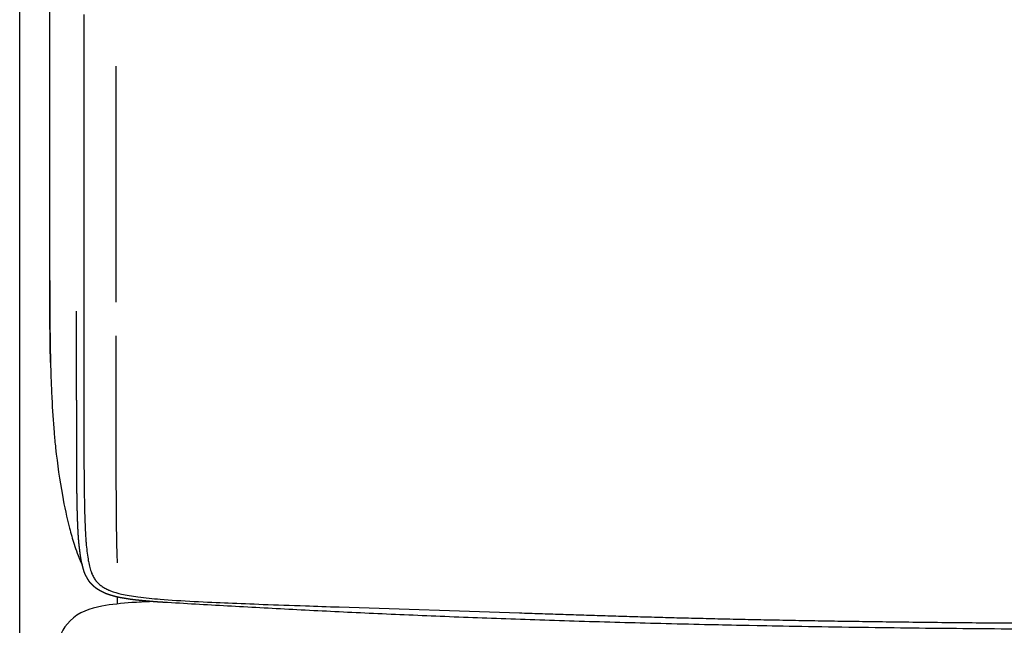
# Model space of a CAD drawing. Header units: millimetres. Extents: x -429 to 783, y -778 to 171.
# Tile 115 of 219: x 225 to 266, y -443 to -418. Entities that reach past the tile are written whole.
import ezdxf

# ---------------------------------------------------------------- set-up
doc = ezdxf.new("R2010")
doc.units = ezdxf.units.MM
doc.layers.get('0').update_dxf_attribs({"true_color": 0x000000})

msp = doc.modelspace()

# ---------------------------------------------------------------- linework, layer by layer
at = {"linetype": 'Continuous', "lineweight": -3}
for p, q in [((226.627, -400.531), (226.627, -426.625)), ((226.634, -427.218), (226.634, -401.124)), ((238.509, -442.072), (245.906, -442.315))]:
    msp.add_line(p, q, dxfattribs=at)
for points, degree, knots in [([(225.398, -456.167), (225.398, -450.607), (225.398, -442.019), (225.398, -430.781), (225.398, -422.325), (225.398, -415.64), (225.398, -410.568), (225.398, -406.915), (225.398, -403.431), (225.398, -399.013), (225.398, -393.897), (225.398, -388.349), (225.398, -381.663), (225.398, -374.497), (225.398, -367.34), (225.398, -363.223), (225.398, -361.251)], 3, [2064.017193, 2064.017193, 2064.017193, 2064.017193, 2115.813131, 2143.936901, 2172.06067, 2200.18444, 2214.246325, 2228.30821, 2242.370094, 2256.431979, 2284.555749, 2312.679518, 2340.803288, 2397.050827, 2453.298366, 2509.545892, 2509.545892, 2509.545892, 2509.545892]), ([(229.362, -429.561), (229.362, -427.295), (229.362, -424.02), (229.362, -420.651), (229.362, -419.891)], 3, [0.4396962, 0.4396962, 0.4396962, 0.4396962, 1, 1.163492, 1.163492, 1.163492, 1.163492]), ([(228.025, -420.834), (228.025, -420.905), (228.025, -420.975), (228.025, -421.045), (228.025, -421.048), (228.025, -421.05), (228.025, -421.053)], 3, [-291.134482, -291.134482, -291.134482, -291.134482, -288.156112, -288.156112, -288.156112, -288.041581, -288.041581, -288.041581, -288.041581]), ([(226.627, -426.625), (226.627, -427.498), (226.627, -428.525), (226.633, -429.948), (226.636, -430.422), (226.647, -431.27), (226.653, -431.645), (226.663, -432.037)], 3, [563.402154, 563.402154, 563.402154, 563.402154, 601.713305, 601.713305, 619.424868, 619.424868, 632.532625, 632.532625, 632.532625, 632.532625]), ([(227.734, -433.221), (227.734, -433.203), (227.734, -433.185), (227.733, -433.167), (227.733, -433.149), (227.733, -433.131), (227.733, -433.112), (227.733, -433.094), (227.733, -433.075), (227.733, -433.057), (227.733, -433.038), (227.733, -433.02), (227.733, -433.001), (227.733, -432.982), (227.733, -432.963), (227.733, -432.945), (227.733, -432.926), (227.733, -432.907), (227.733, -432.889), (227.733, -432.87), (227.733, -432.851), (227.733, -432.832), (227.733, -432.813), (227.733, -432.794), (227.733, -432.775), (227.733, -432.756), (227.733, -432.737), (227.733, -432.718), (227.733, -432.699), (227.733, -432.68), (227.733, -432.661), (227.733, -432.641), (227.733, -432.622), (227.733, -432.602), (227.733, -432.583), (227.733, -432.563), (227.733, -432.543), (227.733, -432.523), (227.733, -432.504), (227.733, -432.484), (227.733, -432.464), (227.733, -432.444), (227.733, -432.424), (227.733, -432.404), (227.733, -432.384), (227.733, -432.364), (227.733, -432.344), (227.733, -432.324), (227.733, -432.304), (227.733, -432.284), (227.733, -432.264), (227.733, -432.244), (227.733, -432.224), (227.733, -432.204), (227.733, -432.184), (227.733, -432.164), (227.733, -432.143), (227.733, -432.123), (227.733, -432.103), (227.733, -432.083), (227.733, -432.062), (227.733, -432.042), (227.733, -432.022), (227.733, -432.001), (227.733, -431.981), (227.733, -431.96), (227.733, -431.939), (227.733, -431.919), (227.733, -431.898), (227.733, -431.877), (227.733, -431.857), (227.733, -431.836), (227.733, -431.815), (227.733, -431.794), (227.733, -431.773), (227.733, -431.753), (227.733, -431.732), (227.733, -431.711), (227.733, -431.69), (227.733, -431.669), (227.733, -431.648), (227.733, -431.627), (227.733, -431.606), (227.733, -431.586), (227.733, -431.565), (227.733, -431.544), (227.733, -431.523), (227.733, -431.502), (227.733, -431.481), (227.733, -431.46), (227.733, -431.439), (227.733, -431.417), (227.733, -431.396), (227.733, -431.375), (227.733, -431.354), (227.733, -431.332), (227.733, -431.311), (227.733, -431.29), (227.733, -431.268), (227.733, -431.247), (227.733, -431.225), (227.733, -431.204), (227.733, -431.182), (227.733, -431.161), (227.733, -431.139), (227.733, -431.117), (227.733, -431.096), (227.733, -431.074), (227.733, -431.052), (227.733, -431.031), (227.733, -431.009), (227.733, -430.987), (227.733, -430.966), (227.733, -430.944), (227.733, -430.922), (227.733, -430.9), (227.733, -430.879), (227.733, -430.857), (227.733, -430.835), (227.733, -430.813), (227.733, -430.792), (227.733, -430.77), (227.733, -430.748), (227.733, -430.726), (227.733, -430.704), (227.733, -430.682), (227.733, -430.66), (227.733, -430.638), (227.733, -430.616), (227.733, -430.594), (227.733, -430.571), (227.733, -430.549), (227.733, -430.527), (227.733, -430.504), (227.733, -430.482), (227.733, -430.46), (227.733, -430.437), (227.733, -430.415), (227.733, -430.393), (227.733, -430.37), (227.733, -430.348), (227.733, -430.325), (227.733, -430.303), (227.733, -430.28), (227.733, -430.258), (227.733, -430.235), (227.733, -430.213), (227.733, -430.191), (227.733, -430.168), (227.733, -430.146), (227.733, -430.123), (227.733, -430.1), (227.733, -430.078), (227.733, -430.055), (227.733, -430.033), (227.733, -430.01), (227.733, -429.987), (227.733, -429.965), (227.733, -429.942)], 2, [-4089.344771, -4089.344771, -4089.344771, -4088.344771, -4088.344771, -4087.344771, -4087.344771, -4086.344771, -4086.344771, -4085.344771, -4085.344771, -4084.344771, -4084.344771, -4083.344771, -4083.344771, -4082.344771, -4082.344771, -4081.344771, -4081.344771, -4080.344771, -4080.344771, -4079.344771, -4079.344771, -4078.344771, -4078.344771, -4077.344771, -4077.344771, -4076.344771, -4076.344771, -4075.344771, -4075.344771, -4074.344771, -4074.344771, -4073.344771, -4073.344771, -4072.344771, -4072.344771, -4071.344771, -4071.344771, -4070.344771, -4070.344771, -4069.344771, -4069.344771, -4068.344771, -4068.344771, -4067.344771, -4067.344771, -4066.344771, -4066.344771, -4065.344771, -4065.344771, -4064.344771, -4064.344771, -4063.344771, -4063.344771, -4062.344771, -4062.344771, -4061.344771, -4061.344771, -4060.344771, -4060.344771, -4059.344771, -4059.344771, -4058.344771, -4058.344771, -4057.344771, -4057.344771, -4056.344771, -4056.344771, -4055.344771, -4055.344771, -4054.344771, -4054.344771, -4053.344771, -4053.344771, -4052.344771, -4052.344771, -4051.344771, -4051.344771, -4050.344771, -4050.344771, -4049.344771, -4049.344771, -4048.344771, -4048.344771, -4047.344771, -4047.344771, -4046.344771, -4046.344771, -4045.344771, -4045.344771, -4044.344771, -4044.344771, -4043.344771, -4043.344771, -4042.344771, -4042.344771, -4041.344771, -4041.344771, -4040.344771, -4040.344771, -4039.344771, -4039.344771, -4038.344771, -4038.344771, -4037.344771, -4037.344771, -4036.344771, -4036.344771, -4035.344771, -4035.344771, -4034.344771, -4034.344771, -4033.344771, -4033.344771, -4032.344771, -4032.344771, -4031.344771, -4031.344771, -4030.344771, -4030.344771, -4029.344771, -4029.344771, -4028.344771, -4028.344771, -4027.344771, -4027.344771, -4026.344771, -4026.344771, -4025.344771, -4025.344771, -4024.344771, -4024.344771, -4023.344771, -4023.344771, -4022.344771, -4022.344771, -4021.344771, -4021.344771, -4020.344771, -4020.344771, -4019.344771, -4019.344771, -4018.344771, -4018.344771, -4017.344771, -4017.344771, -4016.344771, -4016.344771, -4015.344771, -4015.344771, -4014.344771, -4014.344771, -4013.344771, -4013.344771, -4012.344771, -4012.344771, -4011.344771, -4011.344771, -4010.368739, -4010.368739, -4010.368739]), ([(226.663, -432.037), (226.672, -432.436), (226.686, -432.851), (226.709, -433.357), (226.712, -433.426), (226.739, -433.979), (226.77, -434.45), (226.829, -435.127), (226.849, -435.337), (226.944, -436.229), (227.039, -436.889), (227.235, -437.955), (227.334, -438.409), (227.445, -438.84)], 3, [0, 0, 0, 0, 13.183382, 13.183382, 15.267118, 15.267118, 29.833764, 29.833764, 36.544019, 36.544019, 58.966902, 58.966902, 76.698065, 76.698065, 76.698065, 76.698065]), ([(227.735, -433.353), (227.735, -433.335), (227.735, -433.318), (227.735, -433.301), (227.735, -433.283), (227.735, -433.266), (227.735, -433.248), (227.734, -433.235), (227.734, -433.221)], 2, [-4093.344771, -4093.344771, -4093.344771, -4092.344771, -4092.344771, -4091.344771, -4091.344771, -4090.344771, -4090.344771, -4089.344771, -4089.344771, -4089.344771]), ([(227.736, -433.585), (227.736, -433.569), (227.735, -433.552), (227.735, -433.536), (227.735, -433.52), (227.735, -433.503), (227.735, -433.487), (227.735, -433.47), (227.735, -433.453), (227.735, -433.437), (227.735, -433.42), (227.735, -433.403), (227.735, -433.387), (227.735, -433.37), (227.735, -433.353)], 2, [-4100.344771, -4100.344771, -4100.344771, -4099.344771, -4099.344771, -4098.344771, -4098.344771, -4097.344771, -4097.344771, -4096.344771, -4096.344771, -4095.344771, -4095.344771, -4094.344771, -4094.344771, -4093.344771, -4093.344771, -4093.344771]), ([(227.737, -433.678), (227.737, -433.662), (227.737, -433.645), (227.737, -433.629), (227.737, -433.612), (227.737, -433.599), (227.736, -433.585)], 2, [-4103.344771, -4103.344771, -4103.344771, -4102.344771, -4102.344771, -4101.344771, -4101.344771, -4100.344771, -4100.344771, -4100.344771]), ([(227.738, -433.905), (227.738, -433.889), (227.738, -433.873), (227.737, -433.857), (227.737, -433.841), (227.737, -433.824), (227.737, -433.808), (227.737, -433.792), (227.737, -433.776), (227.737, -433.76), (227.737, -433.743), (227.737, -433.727), (227.737, -433.711), (227.737, -433.694), (227.737, -433.678)], 2, [-4110.344771, -4110.344771, -4110.344771, -4109.344771, -4109.344771, -4108.344771, -4108.344771, -4107.344771, -4107.344771, -4106.344771, -4106.344771, -4105.344771, -4105.344771, -4104.344771, -4104.344771, -4103.344771, -4103.344771, -4103.344771]), ([(227.738, -433.996), (227.739, -433.98), (227.739, -433.964), (227.739, -433.948), (227.739, -433.932), (227.739, -433.918), (227.738, -433.905)], 2, [-4113.344771, -4113.344771, -4113.344771, -4112.344771, -4112.344771, -4111.344771, -4111.344771, -4110.344771, -4110.344771, -4110.344771]), ([(227.739, -434.184), (227.739, -434.169), (227.739, -434.153), (227.739, -434.137), (227.739, -434.121), (227.739, -434.106), (227.738, -434.09), (227.738, -434.074), (227.738, -434.059), (227.738, -434.043), (227.738, -434.027), (227.738, -434.011), (227.738, -433.996)], 2, [-4119.344771, -4119.344771, -4119.344771, -4118.344771, -4118.344771, -4117.344771, -4117.344771, -4116.344771, -4116.344771, -4115.344771, -4115.344771, -4114.344771, -4114.344771, -4113.344771, -4113.344771, -4113.344771]), ([(227.739, -434.275), (227.74, -434.259), (227.74, -434.244), (227.74, -434.228), (227.74, -434.212), (227.74, -434.198), (227.739, -434.184)], 2, [-4122.344771, -4122.344771, -4122.344771, -4121.344771, -4121.344771, -4120.344771, -4120.344771, -4119.344771, -4119.344771, -4119.344771]), ([(227.739, -434.493), (227.739, -434.477), (227.739, -434.462), (227.739, -434.446), (227.739, -434.431), (227.739, -434.415), (227.739, -434.4), (227.739, -434.384), (227.739, -434.369), (227.739, -434.353), (227.739, -434.338), (227.739, -434.322), (227.739, -434.306), (227.739, -434.291), (227.739, -434.275)], 2, [-4129.344771, -4129.344771, -4129.344771, -4128.344771, -4128.344771, -4127.344771, -4127.344771, -4126.344771, -4126.344771, -4125.344771, -4125.344771, -4124.344771, -4124.344771, -4123.344771, -4123.344771, -4122.344771, -4122.344771, -4122.344771]), ([(229.417, -440.257), (229.411, -440.169), (229.384, -439.646), (229.362, -438.194), (229.362, -435.828), (229.362, -434.298)], 3, [0.4438406, 0.4438406, 0.4438406, 0.4438406, 0.5, 0.75, 1, 1, 1, 1]), ([(227.738, -434.918), (227.738, -434.903), (227.738, -434.888), (227.738, -434.873), (227.738, -434.858), (227.738, -434.842), (227.738, -434.827), (227.738, -434.812), (227.738, -434.797), (227.738, -434.781), (227.738, -434.766), (227.738, -434.751), (227.738, -434.736), (227.738, -434.72), (227.738, -434.705), (227.739, -434.69), (227.739, -434.674), (227.739, -434.659), (227.739, -434.644), (227.739, -434.628), (227.739, -434.613)], 2, [-4143.344771, -4143.344771, -4143.344771, -4142.344771, -4142.344771, -4141.344771, -4141.344771, -4140.344771, -4140.344771, -4139.344771, -4139.344771, -4138.344771, -4138.344771, -4137.344771, -4137.344771, -4136.344771, -4136.344771, -4135.344771, -4135.344771, -4134.344771, -4134.344771, -4133.344771, -4133.344771, -4133.344771]), ([(227.739, -434.613), (227.739, -434.598), (227.739, -434.582), (227.739, -434.567), (227.74, -434.551), (227.74, -434.536), (227.74, -434.521), (227.74, -434.507), (227.739, -434.493)], 2, [-4133.344771, -4133.344771, -4133.344771, -4132.344771, -4132.344771, -4131.344771, -4131.344771, -4130.344771, -4130.344771, -4129.344771, -4129.344771, -4129.344771]), ([(227.738, -435.674), (227.738, -435.66), (227.738, -435.645), (227.738, -435.631), (227.738, -435.617), (227.738, -435.603), (227.738, -435.589), (227.737, -435.575), (227.737, -435.561), (227.737, -435.547), (227.737, -435.532), (227.737, -435.518), (227.737, -435.504), (227.737, -435.49), (227.737, -435.476), (227.737, -435.461), (227.737, -435.447), (227.737, -435.433), (227.737, -435.418), (227.737, -435.404), (227.737, -435.389), (227.737, -435.375), (227.737, -435.36), (227.737, -435.345), (227.737, -435.331), (227.737, -435.316), (227.737, -435.302), (227.737, -435.287), (227.737, -435.272), (227.737, -435.257), (227.737, -435.243), (227.737, -435.228), (227.738, -435.213), (227.738, -435.198), (227.738, -435.184), (227.738, -435.169), (227.738, -435.154), (227.738, -435.139), (227.738, -435.124)], 2, [-4169.344771, -4169.344771, -4169.344771, -4168.344771, -4168.344771, -4167.344771, -4167.344771, -4166.344771, -4166.344771, -4165.344771, -4165.344771, -4164.344771, -4164.344771, -4163.344771, -4163.344771, -4162.344771, -4162.344771, -4161.344771, -4161.344771, -4160.344771, -4160.344771, -4159.344771, -4159.344771, -4158.344771, -4158.344771, -4157.344771, -4157.344771, -4156.344771, -4156.344771, -4155.344771, -4155.344771, -4154.344771, -4154.344771, -4153.344771, -4153.344771, -4152.344771, -4152.344771, -4151.344771, -4151.344771, -4150.344771, -4150.344771, -4150.344771]), ([(227.738, -435.124), (227.738, -435.11), (227.738, -435.095), (227.738, -435.08), (227.738, -435.065), (227.738, -435.05), (227.738, -435.035), (227.739, -435.021), (227.739, -435.006), (227.739, -434.991), (227.739, -434.976), (227.739, -434.961), (227.739, -434.946), (227.739, -434.932), (227.738, -434.918)], 2, [-4150.344771, -4150.344771, -4150.344771, -4149.344771, -4149.344771, -4148.344771, -4148.344771, -4147.344771, -4147.344771, -4146.344771, -4146.344771, -4145.344771, -4145.344771, -4144.344771, -4144.344771, -4143.344771, -4143.344771, -4143.344771]), ([(227.738, -435.951), (227.738, -435.937), (227.738, -435.923), (227.738, -435.91), (227.738, -435.896), (227.738, -435.882), (227.738, -435.869), (227.738, -435.855), (227.738, -435.841), (227.738, -435.827), (227.738, -435.813), (227.738, -435.799), (227.738, -435.785), (227.739, -435.771), (227.739, -435.757), (227.739, -435.743), (227.739, -435.729), (227.739, -435.715), (227.739, -435.701), (227.738, -435.687), (227.738, -435.674)], 2, [-4179.344771, -4179.344771, -4179.344771, -4178.344771, -4178.344771, -4177.344771, -4177.344771, -4176.344771, -4176.344771, -4175.344771, -4175.344771, -4174.344771, -4174.344771, -4173.344771, -4173.344771, -4172.344771, -4172.344771, -4171.344771, -4171.344771, -4170.344771, -4170.344771, -4169.344771, -4169.344771, -4169.344771]), ([(227.751, -437.442), (227.75, -437.407), (227.749, -437.372), (227.749, -437.35), (227.748, -437.328), (227.748, -437.306), (227.748, -437.284), (227.747, -437.262), (227.747, -437.24), (227.747, -437.218), (227.746, -437.195), (227.746, -437.173), (227.746, -437.15), (227.746, -437.127), (227.745, -437.104), (227.745, -437.081), (227.745, -437.057), (227.745, -437.034), (227.744, -437.01), (227.744, -436.986), (227.744, -436.962), (227.744, -436.938), (227.743, -436.914), (227.743, -436.89), (227.743, -436.865), (227.743, -436.841), (227.742, -436.816), (227.742, -436.792), (227.742, -436.767), (227.742, -436.742), (227.742, -436.718), (227.741, -436.693), (227.741, -436.669), (227.741, -436.644), (227.741, -436.62), (227.741, -436.596), (227.741, -436.572), (227.74, -436.548), (227.74, -436.525), (227.74, -436.502), (227.74, -436.479), (227.74, -436.457), (227.74, -436.435), (227.739, -436.414), (227.739, -436.393), (227.739, -436.374), (227.739, -436.354), (227.739, -436.336), (227.739, -436.318), (227.739, -436.3), (227.739, -436.283), (227.739, -436.267), (227.739, -436.251), (227.738, -436.236), (227.738, -436.221), (227.738, -436.207), (227.738, -436.192), (227.738, -436.179), (227.738, -436.165), (227.738, -436.151), (227.738, -436.138), (227.738, -436.124), (227.738, -436.111), (227.738, -436.098), (227.738, -436.084), (227.738, -436.071), (227.738, -436.058), (227.738, -436.044), (227.738, -436.031), (227.738, -436.018), (227.738, -436.004), (227.738, -435.991), (227.738, -435.978), (227.738, -435.964), (227.738, -435.951)], 2, [-4216.344771, -4216.344771, -4216.344771, -4215.344771, -4215.344771, -4214.344771, -4214.344771, -4213.344771, -4213.344771, -4212.344771, -4212.344771, -4211.344771, -4211.344771, -4210.344771, -4210.344771, -4209.344771, -4209.344771, -4208.344771, -4208.344771, -4207.344771, -4207.344771, -4206.344771, -4206.344771, -4205.344771, -4205.344771, -4204.344771, -4204.344771, -4203.344771, -4203.344771, -4202.344771, -4202.344771, -4201.344771, -4201.344771, -4200.344771, -4200.344771, -4199.344771, -4199.344771, -4198.344771, -4198.344771, -4197.344771, -4197.344771, -4196.344771, -4196.344771, -4195.344771, -4195.344771, -4194.344771, -4194.344771, -4193.344771, -4193.344771, -4192.344771, -4192.344771, -4191.344771, -4191.344771, -4190.344771, -4190.344771, -4189.344771, -4189.344771, -4188.344771, -4188.344771, -4187.344771, -4187.344771, -4186.344771, -4186.344771, -4185.344771, -4185.344771, -4184.344771, -4184.344771, -4183.344771, -4183.344771, -4182.344771, -4182.344771, -4181.344771, -4181.344771, -4180.344771, -4180.344771, -4179.344771, -4179.344771, -4179.344771]), ([(228.041, -436.835), (228.042, -436.957), (228.043, -437.078), (228.044, -437.2), (228.045, -437.208), (228.045, -437.216), (228.045, -437.225)], 3, [-64.405584, -64.405584, -64.405584, -64.405584, -59.200778, -59.200778, -59.200778, -58.854878, -58.854878, -58.854878, -58.854878]), ([(227.762, -438.06), (227.762, -438.041), (227.761, -438.022), (227.761, -438.002), (227.76, -437.983), (227.76, -437.964), (227.759, -437.944), (227.759, -437.925), (227.759, -437.905), (227.758, -437.885), (227.758, -437.865), (227.757, -437.845), (227.757, -437.825), (227.757, -437.805), (227.756, -437.784), (227.756, -437.763), (227.755, -437.743), (227.755, -437.722), (227.755, -437.701), (227.754, -437.679), (227.754, -437.658), (227.754, -437.637), (227.754, -437.615), (227.753, -437.594), (227.753, -437.572), (227.753, -437.55), (227.752, -437.529), (227.752, -437.507), (227.752, -437.485), (227.751, -437.464), (227.751, -437.442)], 2, [-4231.343016, -4231.343016, -4231.343016, -4230.343016, -4230.343016, -4229.343016, -4229.343016, -4228.343016, -4228.343016, -4227.343016, -4227.343016, -4226.343016, -4226.343016, -4225.343016, -4225.343016, -4224.343016, -4224.343016, -4223.343016, -4223.343016, -4222.343016, -4222.343016, -4221.343016, -4221.343016, -4220.343016, -4220.343016, -4219.343016, -4219.343016, -4218.343016, -4218.343016, -4217.343016, -4217.343016, -4216.344771, -4216.344771, -4216.344771]), ([(227.909, -440.075), (227.906, -440.055), (227.903, -440.035), (227.9, -440.014), (227.897, -439.993), (227.894, -439.972), (227.891, -439.95), (227.888, -439.928), (227.885, -439.907), (227.882, -439.884), (227.879, -439.862), (227.876, -439.84), (227.874, -439.818), (227.871, -439.795), (227.868, -439.773), (227.865, -439.751), (227.863, -439.729), (227.86, -439.706), (227.857, -439.684), (227.855, -439.663), (227.852, -439.641), (227.849, -439.619), (227.847, -439.598), (227.844, -439.577), (227.842, -439.556), (227.84, -439.536), (227.837, -439.516), (227.835, -439.497), (227.833, -439.477), (227.831, -439.458), (227.829, -439.44), (227.827, -439.422), (227.826, -439.404), (227.824, -439.388), (227.823, -439.371), (227.821, -439.355), (227.82, -439.339), (227.819, -439.323), (227.817, -439.308), (227.816, -439.293), (227.815, -439.278), (227.814, -439.263), (227.813, -439.248), (227.812, -439.234), (227.811, -439.22), (227.81, -439.206), (227.809, -439.191), (227.808, -439.177), (227.807, -439.163), (227.807, -439.149), (227.806, -439.135), (227.805, -439.121), (227.804, -439.106), (227.803, -439.092), (227.802, -439.078), (227.801, -439.063), (227.8, -439.049), (227.799, -439.034), (227.798, -439.02), (227.797, -439.005), (227.797, -438.99), (227.796, -438.975), (227.795, -438.96), (227.794, -438.944), (227.793, -438.929), (227.793, -438.913), (227.792, -438.897), (227.791, -438.882), (227.79, -438.866), (227.79, -438.85), (227.789, -438.833), (227.788, -438.817), (227.787, -438.801), (227.787, -438.785), (227.786, -438.768), (227.785, -438.752), (227.785, -438.735), (227.784, -438.719), (227.783, -438.703), (227.782, -438.686), (227.782, -438.67), (227.781, -438.653), (227.78, -438.637), (227.78, -438.62), (227.779, -438.604), (227.778, -438.587), (227.778, -438.57), (227.777, -438.553), (227.776, -438.536), (227.776, -438.519), (227.775, -438.502), (227.774, -438.485), (227.774, -438.468), (227.773, -438.45), (227.773, -438.433), (227.772, -438.415), (227.771, -438.397), (227.771, -438.379), (227.77, -438.361), (227.77, -438.342), (227.769, -438.324), (227.769, -438.305), (227.768, -438.287), (227.768, -438.268), (227.767, -438.249), (227.767, -438.23), (227.766, -438.212), (227.766, -438.193), (227.765, -438.174), (227.765, -438.155), (227.764, -438.136), (227.764, -438.117), (227.763, -438.098), (227.763, -438.079), (227.762, -438.06)], 2, [-4288.343016, -4288.343016, -4288.343016, -4287.343016, -4287.343016, -4286.343016, -4286.343016, -4285.343016, -4285.343016, -4284.343016, -4284.343016, -4283.343016, -4283.343016, -4282.343016, -4282.343016, -4281.343016, -4281.343016, -4280.343016, -4280.343016, -4279.343016, -4279.343016, -4278.343016, -4278.343016, -4277.343016, -4277.343016, -4276.343016, -4276.343016, -4275.343016, -4275.343016, -4274.343016, -4274.343016, -4273.343016, -4273.343016, -4272.343016, -4272.343016, -4271.343016, -4271.343016, -4270.343016, -4270.343016, -4269.343016, -4269.343016, -4268.343016, -4268.343016, -4267.343016, -4267.343016, -4266.343016, -4266.343016, -4265.343016, -4265.343016, -4264.343016, -4264.343016, -4263.343016, -4263.343016, -4262.343016, -4262.343016, -4261.343016, -4261.343016, -4260.343016, -4260.343016, -4259.343016, -4259.343016, -4258.343016, -4258.343016, -4257.343016, -4257.343016, -4256.343016, -4256.343016, -4255.343016, -4255.343016, -4254.343016, -4254.343016, -4253.343016, -4253.343016, -4252.343016, -4252.343016, -4251.343016, -4251.343016, -4250.343016, -4250.343016, -4249.343016, -4249.343016, -4248.343016, -4248.343016, -4247.343016, -4247.343016, -4246.343016, -4246.343016, -4245.343016, -4245.343016, -4244.343016, -4244.343016, -4243.343016, -4243.343016, -4242.343016, -4242.343016, -4241.343016, -4241.343016, -4240.343016, -4240.343016, -4239.343016, -4239.343016, -4238.343016, -4238.343016, -4237.343016, -4237.343016, -4236.343016, -4236.343016, -4235.343016, -4235.343016, -4234.343016, -4234.343016, -4233.343016, -4233.343016, -4232.343016, -4232.343016, -4231.343016, -4231.343016, -4231.343016]), ([(227.445, -438.84), (227.499, -439.051), (227.56, -439.27), (227.708, -439.738), (227.801, -440), (227.924, -440.255), (227.937, -440.282), (227.951, -440.31), (227.965, -440.338)], 3, [76.698065, 76.698065, 76.698065, 76.698065, 85.408282, 85.408282, 95.069717, 95.069717, 95.069717, 96.125472, 96.125472, 96.125472, 96.125472]), ([(228.113, -439.292), (228.117, -439.353), (228.121, -439.415), (228.127, -439.477), (228.129, -439.497), (228.13, -439.518), (228.132, -439.538)], 3, [-29.346509, -29.346509, -29.346509, -29.346509, -26.700667, -26.700667, -26.700667, -25.818701, -25.818701, -25.818701, -25.818701]), ([(228.169, -439.869), (228.181, -439.97), (228.197, -440.077), (228.215, -440.177), (228.216, -440.185), (228.218, -440.193), (228.219, -440.201)], 3, [-21.086836, -21.086836, -21.086836, -21.086836, -16.630514, -16.630514, -16.630514, -16.289487, -16.289487, -16.289487, -16.289487]), ([(227.943, -440.248), (227.939, -440.23), (227.936, -440.213), (227.932, -440.195), (227.928, -440.178), (227.925, -440.159), (227.921, -440.14), (227.918, -440.121), (227.915, -440.101), (227.912, -440.088), (227.909, -440.075)], 2, [-4293.343016, -4293.343016, -4293.343016, -4292.343016, -4292.343016, -4291.343016, -4291.343016, -4290.343016, -4290.343016, -4289.343016, -4289.343016, -4288.343016, -4288.343016, -4288.343016]), ([(228.088, -440.728), (228.083, -440.716), (228.077, -440.704), (228.072, -440.692), (228.067, -440.679), (228.061, -440.666), (228.056, -440.653), (228.051, -440.639), (228.046, -440.625), (228.041, -440.61), (228.037, -440.596), (228.032, -440.581), (228.027, -440.566), (228.023, -440.551), (228.018, -440.535), (228.014, -440.52), (228.009, -440.504), (228.005, -440.488), (228.001, -440.472), (227.996, -440.456), (227.992, -440.44), (227.988, -440.425), (227.984, -440.409), (227.979, -440.393), (227.975, -440.377), (227.971, -440.361), (227.967, -440.345), (227.963, -440.329), (227.959, -440.313), (227.955, -440.297), (227.951, -440.281), (227.947, -440.264), (227.943, -440.248)], 2, [-4309.343016, -4309.343016, -4309.343016, -4308.343016, -4308.343016, -4307.343016, -4307.343016, -4306.343016, -4306.343016, -4305.343016, -4305.343016, -4304.343016, -4304.343016, -4303.343016, -4303.343016, -4302.343016, -4302.343016, -4301.343016, -4301.343016, -4300.343016, -4300.343016, -4299.343016, -4299.343016, -4298.343016, -4298.343016, -4297.343016, -4297.343016, -4296.343016, -4296.343016, -4295.343016, -4295.343016, -4294.343016, -4294.343016, -4293.343016, -4293.343016, -4293.343016]), ([(228.279, -440.459), (228.297, -440.526), (228.318, -440.596), (228.343, -440.661), (228.345, -440.668), (228.348, -440.676), (228.351, -440.683)], 3, [-12.540321, -12.540321, -12.540321, -12.540321, -9.541069, -9.541069, -9.541069, -9.204202, -9.204202, -9.204202, -9.204202]), ([(228.171, -440.887), (228.165, -440.876), (228.159, -440.865), (228.153, -440.854), (228.147, -440.842), (228.141, -440.831), (228.135, -440.82), (228.129, -440.809), (228.123, -440.798), (228.118, -440.786), (228.112, -440.775), (228.106, -440.763), (228.1, -440.752), (228.094, -440.74), (228.088, -440.728)], 2, [-4316.343016, -4316.343016, -4316.343016, -4315.343016, -4315.343016, -4314.343016, -4314.343016, -4313.343016, -4313.343016, -4312.343016, -4312.343016, -4311.343016, -4311.343016, -4310.343016, -4310.343016, -4309.343016, -4309.343016, -4309.343016]), ([(228.433, -440.854), (228.458, -440.899), (228.487, -440.944), (228.519, -440.986), (228.522, -440.99), (228.526, -440.995), (228.529, -440.999)], 3, [-6.621736, -6.621736, -6.621736, -6.621736, -4.503749, -4.503749, -4.503749, -4.283936, -4.283936, -4.283936, -4.283936]), ([(228.295, -441.076), (228.288, -441.067), (228.28, -441.058), (228.272, -441.048), (228.265, -441.039), (228.258, -441.029), (228.25, -441.019), (228.243, -441.008), (228.236, -440.998), (228.229, -440.987), (228.223, -440.976), (228.216, -440.965), (228.209, -440.954), (228.203, -440.943), (228.197, -440.932), (228.19, -440.921), (228.184, -440.91), (228.178, -440.898), (228.171, -440.887)], 2, [-4325.343016, -4325.343016, -4325.343016, -4324.343016, -4324.343016, -4323.343016, -4323.343016, -4322.343016, -4322.343016, -4321.343016, -4321.343016, -4320.343016, -4320.343016, -4319.343016, -4319.343016, -4318.343016, -4318.343016, -4317.343016, -4317.343016, -4316.343016, -4316.343016, -4316.343016]), ([(228.36, -441.145), (228.352, -441.137), (228.343, -441.128), (228.335, -441.12), (228.327, -441.111), (228.32, -441.103), (228.312, -441.094), (228.304, -441.085), (228.295, -441.076)], 2, [-4329.343016, -4329.343016, -4329.343016, -4328.343016, -4328.343016, -4327.343016, -4327.343016, -4326.343016, -4326.343016, -4325.343016, -4325.343016, -4325.343016]), ([(228.612, -441.356), (228.602, -441.349), (228.591, -441.343), (228.581, -441.336), (228.571, -441.329), (228.561, -441.322), (228.551, -441.315), (228.541, -441.308), (228.531, -441.301), (228.522, -441.294), (228.513, -441.286), (228.504, -441.279), (228.495, -441.271), (228.486, -441.264), (228.477, -441.256), (228.469, -441.248), (228.46, -441.24), (228.451, -441.233), (228.443, -441.225), (228.435, -441.217), (228.426, -441.209), (228.418, -441.201), (228.409, -441.193), (228.401, -441.185), (228.393, -441.177), (228.384, -441.169), (228.376, -441.161), (228.368, -441.153), (228.36, -441.145)], 2, [-4343.343016, -4343.343016, -4343.343016, -4342.343016, -4342.343016, -4341.343016, -4341.343016, -4340.343016, -4340.343016, -4339.343016, -4339.343016, -4338.343016, -4338.343016, -4337.343016, -4337.343016, -4336.343016, -4336.343016, -4335.343016, -4335.343016, -4334.343016, -4334.343016, -4333.343016, -4333.343016, -4332.343016, -4332.343016, -4331.343016, -4331.343016, -4330.343016, -4330.343016, -4329.343016, -4329.343016, -4329.343016]), ([(228.848, -441.486), (228.837, -441.48), (228.825, -441.474), (228.814, -441.468), (228.802, -441.463), (228.791, -441.457), (228.78, -441.451), (228.769, -441.445), (228.758, -441.439), (228.747, -441.433), (228.736, -441.427), (228.726, -441.421), (228.715, -441.415), (228.704, -441.409), (228.693, -441.403), (228.682, -441.397), (228.671, -441.39), (228.66, -441.384), (228.65, -441.378), (228.639, -441.372), (228.629, -441.365), (228.62, -441.361), (228.612, -441.356)], 2, [-4354.343016, -4354.343016, -4354.343016, -4353.343016, -4353.343016, -4352.343016, -4352.343016, -4351.343016, -4351.343016, -4350.343016, -4350.343016, -4349.343016, -4349.343016, -4348.343016, -4348.343016, -4347.343016, -4347.343016, -4346.343016, -4346.343016, -4345.343016, -4345.343016, -4344.343016, -4344.343016, -4343.343016, -4343.343016, -4343.343016]), ([(231.461, -441.893), (231.443, -441.892), (231.425, -441.891), (231.407, -441.89), (231.388, -441.889), (231.37, -441.888), (231.353, -441.887), (231.335, -441.886), (231.317, -441.885), (231.299, -441.884), (231.281, -441.882), (231.264, -441.881), (231.246, -441.88), (231.228, -441.879), (231.21, -441.878), (231.192, -441.877), (231.174, -441.876), (231.156, -441.875), (231.137, -441.873), (231.119, -441.872), (231.1, -441.871), (231.08, -441.869), (231.061, -441.868), (231.04, -441.867), (231.02, -441.865), (230.999, -441.864), (230.978, -441.862), (230.955, -441.86), (230.933, -441.858), (230.909, -441.857), (230.886, -441.855), (230.861, -441.852), (230.836, -441.85), (230.811, -441.848), (230.785, -441.846), (230.759, -441.843), (230.732, -441.841), (230.705, -441.839), (230.678, -441.836), (230.65, -441.834), (230.622, -441.831), (230.594, -441.829), (230.566, -441.826), (230.538, -441.823), (230.51, -441.821), (230.481, -441.818), (230.453, -441.815), (230.424, -441.813), (230.396, -441.81), (230.368, -441.807), (230.34, -441.805), (230.312, -441.802), (230.284, -441.799), (230.257, -441.796), (230.229, -441.794), (230.203, -441.791), (230.176, -441.788), (230.15, -441.785), (230.124, -441.782), (230.099, -441.779), (230.074, -441.776), (230.05, -441.773), (230.026, -441.77), (230.003, -441.767), (229.98, -441.764), (229.958, -441.761), (229.936, -441.758), (229.914, -441.754), (229.893, -441.751), (229.871, -441.748), (229.85, -441.745), (229.829, -441.741), (229.809, -441.738), (229.788, -441.734), (229.767, -441.731), (229.747, -441.728), (229.726, -441.724), (229.705, -441.721), (229.684, -441.717), (229.664, -441.714), (229.643, -441.71), (229.622, -441.707), (229.602, -441.703), (229.581, -441.7), (229.561, -441.696), (229.541, -441.693), (229.521, -441.689), (229.501, -441.685), (229.482, -441.681), (229.463, -441.678), (229.444, -441.674), (229.425, -441.67), (229.407, -441.666), (229.39, -441.662), (229.372, -441.658), (229.356, -441.654), (229.339, -441.65), (229.323, -441.646), (229.307, -441.641), (229.291, -441.637), (229.275, -441.633), (229.26, -441.628), (229.245, -441.624), (229.23, -441.62), (229.215, -441.615), (229.2, -441.611), (229.185, -441.606), (229.17, -441.602), (229.155, -441.597), (229.14, -441.593), (229.125, -441.588), (229.11, -441.583), (229.095, -441.579), (229.08, -441.574), (229.065, -441.569), (229.05, -441.564), (229.035, -441.56), (229.021, -441.555), (229.006, -441.55), (228.992, -441.545), (228.977, -441.54), (228.963, -441.535), (228.949, -441.53), (228.936, -441.524), (228.923, -441.519), (228.91, -441.514), (228.897, -441.508), (228.884, -441.503), (228.872, -441.497), (228.86, -441.492), (228.848, -441.486)], 2, [66, 66, 66, 67, 67, 68, 68, 69, 69, 70, 70, 71, 71, 72, 72, 73, 73, 74, 74, 75, 75, 76, 76, 77, 77, 78, 78, 79, 79, 80, 80, 81, 81, 82, 82, 83, 83, 84, 84, 85, 85, 86, 86, 87, 87, 88, 88, 89, 89, 90, 90, 91, 91, 92, 92, 93, 93, 94, 94, 95, 95, 96, 96, 97, 97, 98, 98, 99, 99, 100, 100, 101, 101, 102, 102, 103, 103, 104, 104, 105, 105, 106, 106, 107, 107, 108, 108, 109, 109, 110, 110, 111, 111, 112, 112, 113, 113, 114, 114, 115, 115, 116, 116, 117, 117, 118, 118, 119, 119, 120, 120, 121, 121, 122, 122, 123, 123, 124, 124, 125, 125, 126, 126, 127, 127, 128, 128, 129, 129, 130, 130, 131, 131, 131]), ([(229.052, -441.377), (229.058, -441.379), (229.063, -441.381), (229.068, -441.383), (229.088, -441.392), (229.108, -441.4), (229.129, -441.408)], 3, [3.2726713, 3.2726713, 3.2726713, 3.2726713, 3.456908, 3.456908, 3.456908, 4.1468898, 4.1468898, 4.1468898, 4.1468898]), ([(230.829, -441.85), (230.537, -441.862), (230.255, -441.876), (229.604, -441.923), (229.161, -441.966), (228.286, -442.133), (227.818, -442.277), (227.463, -442.638)], 3, [66.659967, 66.659967, 66.659967, 66.659967, 75.219235, 75.219235, 88.202644, 88.202644, 104.323371, 104.323371, 104.323371, 104.323371]), ([(235.393, -441.964), (235.945, -441.984), (236.524, -442.005), (237.567, -442.041), (238.027, -442.056), (238.509, -442.072)], 3, [67.291708, 67.291708, 67.291708, 67.291708, 85.425668, 85.425668, 98.505742, 98.505742, 98.505742, 98.505742]), ([(227.463, -442.638), (227.157, -442.948), (226.984, -443.353), (226.774, -444.152), (226.72, -444.577), (226.623, -445.784), (226.627, -446.835), (226.627, -447.664)], 3, [104.323371, 104.323371, 104.323371, 104.323371, 118.05925, 118.05925, 130.818866, 130.818866, 156.540782, 156.540782, 156.540782, 156.540782])]:
    msp.add_open_spline(points, degree=degree, knots=knots, dxfattribs=at)
for points, degree in [([(228.025, -417.766), (228.025, -417.839), (228.025, -417.912), (228.025, -417.985)], 3), ([(228.025, -417.985), (228.025, -418.058), (228.025, -418.131), (228.025, -418.204)], 3), ([(228.025, -418.204), (228.025, -418.277), (228.025, -418.35), (228.025, -418.423)], 3), ([(228.025, -418.423), (228.025, -418.496), (228.025, -418.57), (228.025, -418.643)], 3), ([(228.025, -418.643), (228.025, -418.716), (228.025, -418.789), (228.025, -418.862)], 3), ([(228.025, -418.862), (228.025, -418.935), (228.025, -419.008), (228.025, -419.081)], 3), ([(228.025, -419.081), (228.025, -419.154), (228.025, -419.228), (228.025, -419.301)], 3), ([(228.025, -419.301), (228.025, -419.374), (228.025, -419.447), (228.025, -419.52)], 3), ([(228.025, -419.52), (228.025, -419.593), (228.025, -419.666), (228.025, -419.739)], 3), ([(228.025, -419.739), (228.025, -419.812), (228.025, -419.885), (228.025, -419.959)], 3), ([(228.025, -419.959), (228.025, -420.032), (228.025, -420.105), (228.025, -420.178)], 3), ([(228.025, -420.178), (228.025, -420.251), (228.025, -420.324), (228.025, -420.397)], 3), ([(228.025, -420.397), (228.025, -420.47), (228.025, -420.543), (228.025, -420.616)], 3), ([(228.025, -420.616), (228.025, -420.689), (228.025, -420.762), (228.025, -420.834)], 3), ([(228.025, -421.053), (228.025, -421.126), (228.025, -421.199), (228.025, -421.271)], 3), ([(228.025, -421.271), (228.025, -421.344), (228.025, -421.417), (228.025, -421.489)], 3), ([(228.025, -421.489), (228.025, -421.562), (228.025, -421.635), (228.025, -421.707)], 3), ([(228.025, -421.707), (228.025, -421.78), (228.025, -421.852), (228.025, -421.925)], 3), ([(228.025, -421.925), (228.025, -421.997), (228.025, -422.069), (228.025, -422.142)], 3), ([(228.025, -422.142), (228.025, -422.214), (228.025, -422.286), (228.025, -422.359)], 3), ([(228.025, -422.359), (228.025, -422.431), (228.025, -422.503), (228.025, -422.575)], 3), ([(228.025, -422.575), (228.025, -422.647), (228.025, -422.719), (228.025, -422.791)], 3), ([(228.025, -422.791), (228.025, -422.863), (228.025, -422.935), (228.025, -423.007)], 3), ([(228.025, -423.007), (228.025, -423.078), (228.025, -423.15), (228.025, -423.222)], 3), ([(228.025, -423.222), (228.025, -423.293), (228.025, -423.365), (228.025, -423.436)], 3), ([(228.025, -423.436), (228.025, -423.508), (228.025, -423.579), (228.025, -423.651)], 3), ([(228.025, -423.651), (228.025, -423.722), (228.025, -423.793), (228.025, -423.864)], 3), ([(228.025, -423.864), (228.025, -423.935), (228.025, -424.006), (228.025, -424.077)], 3), ([(228.025, -424.077), (228.025, -424.148), (228.025, -424.219), (228.025, -424.289)], 3), ([(228.025, -424.289), (228.025, -424.372), (228.025, -424.454), (228.025, -424.536)], 3), ([(228.025, -424.536), (228.026, -424.665), (228.026, -424.793), (228.026, -424.921)], 3), ([(228.026, -424.921), (228.026, -425.061), (228.026, -425.201), (228.026, -425.341)], 3), ([(228.026, -425.341), (228.026, -425.479), (228.026, -425.617), (228.026, -425.756)], 3), ([(228.026, -425.756), (228.026, -425.893), (228.026, -426.031), (228.026, -426.168)], 3), ([(228.026, -426.168), (228.026, -426.304), (228.026, -426.44), (228.026, -426.576)], 3), ([(228.026, -426.576), (228.026, -426.712), (228.026, -426.847), (228.026, -426.982)], 3), ([(228.026, -426.982), (228.026, -427.116), (228.026, -427.249), (228.026, -427.383)], 3), ([(226.663, -432.037), (226.634, -430.881), (226.634, -429.328), (226.634, -427.218)], 3), ([(228.026, -427.383), (228.026, -427.515), (228.026, -427.648), (228.026, -427.78)], 3), ([(228.026, -427.78), (228.026, -427.911), (228.026, -428.042), (228.026, -428.172)], 3), ([(228.026, -428.172), (228.026, -428.302), (228.026, -428.431), (228.026, -428.561)], 3), ([(228.026, -428.561), (228.026, -428.689), (228.026, -428.816), (228.026, -428.943)], 3), ([(228.026, -428.943), (228.027, -429.07), (228.027, -429.196), (228.027, -429.323)], 3), ([(228.027, -429.323), (228.027, -429.447), (228.027, -429.571), (228.027, -429.695)], 3), ([(228.027, -429.695), (228.027, -429.818), (228.027, -429.94), (228.027, -430.063)], 3), ([(228.027, -430.063), (228.027, -430.184), (228.027, -430.304), (228.027, -430.424)], 3), ([(228.027, -430.424), (228.027, -430.543), (228.027, -430.662), (228.027, -430.781)], 3), ([(228.027, -430.781), (228.027, -430.898), (228.027, -431.014), (228.027, -431.13)], 3), ([(228.027, -431.13), (228.027, -431.245), (228.027, -431.36), (228.027, -431.475)], 3), ([(229.362, -434.298), (229.362, -433.312), (229.362, -432.18), (229.362, -430.945)], 3), ([(228.027, -431.475), (228.027, -431.587), (228.028, -431.699), (228.028, -431.811)], 3), ([(228.028, -431.811), (228.028, -431.922), (228.028, -432.032), (228.028, -432.143)], 3), ([(228.028, -432.143), (228.028, -432.25), (228.028, -432.358), (228.028, -432.465)], 3), ([(228.028, -432.465), (228.028, -432.571), (228.028, -432.677), (228.028, -432.783)], 3), ([(228.028, -432.783), (228.028, -432.885), (228.028, -432.988), (228.028, -433.09)], 3), ([(228.028, -433.09), (228.028, -433.185), (228.028, -433.279), (228.028, -433.373)], 3), ([(228.028, -433.392), (228.028, -433.489), (228.027, -433.587), (228.027, -433.684)], 3), ([(228.028, -433.373), (228.028, -433.38), (228.028, -433.386), (228.028, -433.392)], 3), ([(228.027, -433.684), (228.027, -433.78), (228.028, -433.876), (228.028, -433.972)], 3), ([(228.028, -433.972), (228.028, -434.064), (228.029, -434.157), (228.029, -434.25)], 3), ([(228.029, -434.25), (228.03, -434.341), (228.03, -434.432), (228.031, -434.523)], 3), ([(228.031, -434.523), (228.031, -434.611), (228.031, -434.699), (228.032, -434.787)], 3), ([(228.032, -434.787), (228.032, -434.873), (228.032, -434.958), (228.032, -435.044)], 3), ([(228.032, -435.044), (228.033, -435.081), (228.033, -435.117), (228.033, -435.153)], 3), ([(228.033, -435.153), (228.033, -435.199), (228.033, -435.246), (228.033, -435.292)], 3), ([(228.033, -435.292), (228.033, -435.373), (228.033, -435.454), (228.034, -435.536)], 3), ([(228.034, -435.536), (228.034, -435.613), (228.034, -435.691), (228.034, -435.769)], 3), ([(228.034, -435.769), (228.035, -435.846), (228.035, -435.922), (228.035, -435.999)], 3), ([(228.035, -435.999), (228.036, -436.072), (228.036, -436.145), (228.036, -436.219)], 3), ([(228.036, -436.219), (228.037, -436.301), (228.037, -436.384), (228.038, -436.467)], 3), ([(228.038, -436.467), (228.038, -436.589), (228.039, -436.712), (228.041, -436.835)], 3), ([(228.045, -437.225), (228.046, -437.344), (228.048, -437.463), (228.05, -437.582)], 3), ([(228.05, -437.582), (228.052, -437.696), (228.054, -437.81), (228.057, -437.924)], 3), ([(228.057, -437.924), (228.059, -438.028), (228.061, -438.132), (228.064, -438.236)], 3), ([(228.064, -438.236), (228.067, -438.335), (228.07, -438.435), (228.074, -438.534)], 3), ([(228.074, -438.534), (228.077, -438.624), (228.081, -438.714), (228.085, -438.804)], 3), ([(228.085, -438.804), (228.089, -438.89), (228.093, -438.975), (228.098, -439.061)], 3), ([(228.098, -439.061), (228.102, -439.138), (228.107, -439.215), (228.113, -439.292)], 3), ([(228.132, -439.538), (228.142, -439.647), (228.155, -439.761), (228.169, -439.869)], 3), ([(227.916, -440.114), (227.916, -440.113), (227.916, -440.112)], 2), ([(228.219, -440.201), (228.236, -440.289), (228.255, -440.372), (228.279, -440.459)], 3), ([(228.351, -440.683), (228.375, -440.743), (228.401, -440.797), (228.433, -440.854)], 3), ([(228.529, -440.999), (228.562, -441.04), (228.596, -441.076), (228.636, -441.114)], 3), ([(228.636, -441.114), (228.673, -441.148), (228.712, -441.179), (228.755, -441.211)], 3), ([(228.755, -441.211), (228.799, -441.242), (228.846, -441.272), (228.894, -441.299)], 3), ([(228.894, -441.299), (228.946, -441.328), (228.996, -441.352), (229.052, -441.377)], 3), ([(229.129, -441.408), (229.274, -441.463), (229.425, -441.505), (229.577, -441.541)], 3), ([(229.398, -441.664), (229.398, -441.761), (229.398, -441.858), (229.398, -441.955)], 3), ([(229.577, -441.541), (229.68, -441.564), (229.785, -441.585), (229.89, -441.603)], 3), ([(229.89, -441.603), (230.01, -441.624), (230.133, -441.642), (230.253, -441.658)], 3), ([(230.253, -441.658), (230.548, -441.697), (230.865, -441.727), (231.161, -441.751)], 3), ([(231.161, -441.751), (232.01, -441.82), (233.104, -441.871), (233.961, -441.907)], 3), ([(312.817, -441.893), (299.766, -442.66), (286.826, -443.28), (257.673, -443.28), (244.512, -442.66), (231.461, -441.893)], 5), ([(232.189, -441.93), (232.189, -441.93), (232.189, -441.93)], 2), ([(233.961, -441.907), (234.419, -441.926), (234.897, -441.945), (235.393, -441.964)], 3), ([(237.681, -442.101), (237.681, -442.101), (237.681, -442.101)], 2), ([(245.906, -442.315), (254.307, -442.591), (262.709, -442.868), (281.569, -442.868), (289.971, -442.591), (298.372, -442.315)], 5)]:
    msp.add_open_spline(points, degree=degree, dxfattribs=at)

doc.saveas('drawing.dxf')
